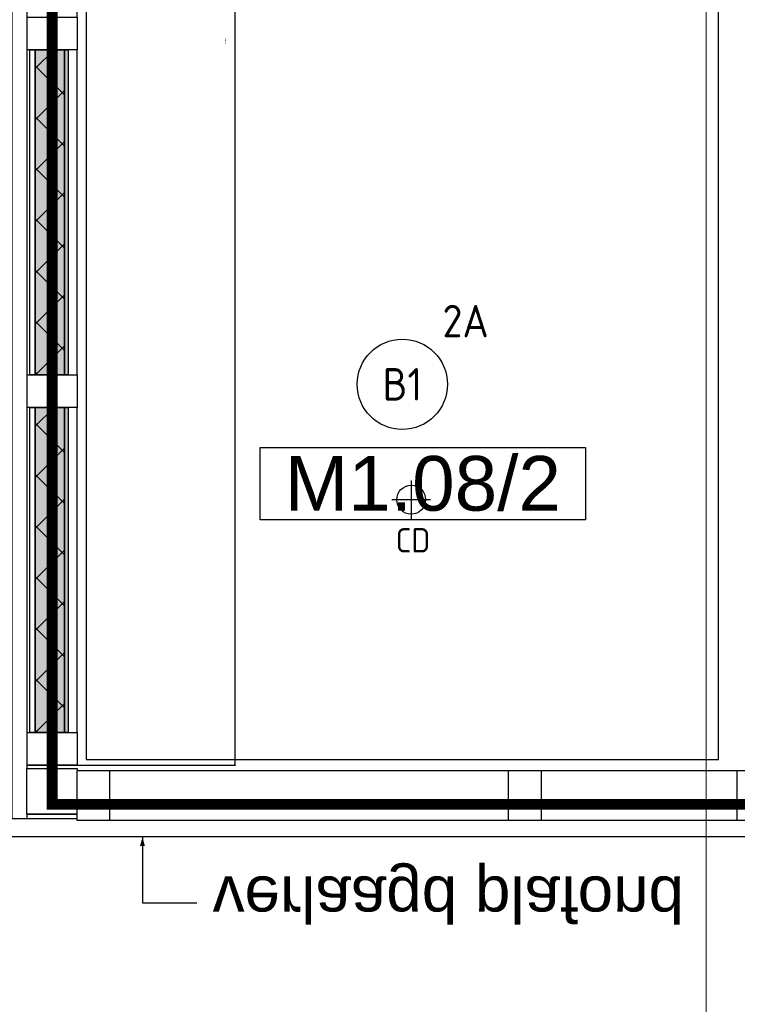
# Model space of a CAD drawing. Header units: millimetres. Extents: x -38031 to 110605, y -30229 to 92226.
# Tile 69 of 194: x 14960 to 16946, y 24967 to 27692. Entities that reach past the tile are written whole.
import ezdxf
from ezdxf.enums import TextEntityAlignment as Align

# ---------------------------------------------------------------- set-up
doc = ezdxf.new("R2010")
doc.units = ezdxf.units.MM
doc.header["$LTSCALE"] = 50
doc.set_wipeout_variables(frame=1)
for name, pattern in [('HIDDEN', [9.525, 6.35, -3.175]), ('STYLE_01', [0.41664, 0.20828, -0.20836]), ('STYLE_07', [1.875, 0.625, -0.20828, 0.625, -0.20836, 0.06943, -0.13893])]:
    doc.linetypes.add(name, pattern=pattern)
for name, color, linetype in [('AB$1A---_ATTRIB035', 8, 'Continuous'), ('AL$1A---_ALGEMEEN', 8, 'Continuous'), ('AL------_MAATV', 200, 'Continuous'), ('AL------_SPARING', 2, 'Continuous'), ('AM$1A---_ARCERING', 8, 'Continuous'), ('AT$1A---_TEKST025', 8, 'Continuous'), ('AT$1A---_TEKST100', 8, 'Continuous'), ('BOUWKUNDIG', 8, 'Continuous'), ('brandscheiding', 5, 'HIDDEN'), ('EL6311--', 3, 'Continuous')]:
    doc.layers.add(name, color=color, linetype=linetype)
doc.layers.add('stramien', color=1, linetype='Continuous', lineweight=15)
doc.styles.add('Arial', font='ARIAL.TTF')
doc.styles.add('BURO-018', font='iso.shx', dxfattribs={"height": 90})
doc.styles.get("Standard").update_dxf_attribs({"font": 'iso.shx'})
doc.dimstyles.new('VyA', dxfattribs={"dimtxt": 2.272868, "dimasz": 2.120801, "dimexe": 1.5, "dimexo": 1.59, "dimgap": 0.5, "dimtad": 1, "dimdec": 0, "dimzin": 11, "dimtxsty": 'Arial', "dimblk": 'VW_SLASH', "dimcen": 0, "dimdle": 1, "dimazin": 0, "dimtfac": 0.8, "dimtdec": 0, "dimtix": 1, "dimtmove": 0, "dimatfit": 0, "dimldrblk": 'VW_FILLEDARROW', "dimfxl": 0, "dimfrac": 2, "dimtolj": 1, "dimtzin": 11, "dimarcsym": 0})
pattern_1 = [(135, (0, 0), (70.7107, 70.7107), []), (45, (299.34, -299.34), (70.7107, -70.7107), [])]

# ---------------------------------------------------------------- blocks, each defined once
blk = doc.blocks.new('Centraaldoos')
at = {"color": 1, "linetype": 'Continuous'}
for p, q in [((0, -2), (0, 2)), ((-2, 0), (2, 0))]:
    blk.add_line(p, q, dxfattribs=at)
at = {"color": 0, "linetype": 'Continuous'}
blk.add_circle((0, 0), 1.5, dxfattribs=at)
at = {"color": 0, "linetype": 'Continuous', "style": 'BURO-018'}
blk.add_attdef('AL_POSNR', text='', height=1.8, dxfattribs=at).set_placement((0, 3), align=Align.CENTER)
at = {"color": 0, "linetype": 'Continuous', "style": 'BURO-018', "flags": 1}
blk.add_attdef('AL_OMS', (0, 0), '', height=1.8, dxfattribs=at)
at = {"layer": 'AL------_MAATV', "style": 'BURO-018'}
blk.add_text('CD', height=2.531, rotation=180, dxfattribs=at).set_placement((1.61, 5.48))
blk = doc.blocks.new('1115B3A')
at = {"color": 0, "linetype": 'Continuous'}
blk.add_circle((0, 0), 2.5, dxfattribs=at)
at = {"color": 0, "linetype": 'Continuous', "style": 'BURO-018'}
for tag, p in [('E_GKAST', (0, 8)), ('E_GROEP', (0, 5)), ('E_SGROEP', (4.5, 5)), ('E_ARMCODE', (0, 0)), ('E_SLET', (4.5, -1))]:
    blk.add_attdef(tag, text='', height=1.8, dxfattribs=at).set_placement(p, align=Align.MIDDLE)
blk = doc.blocks.new('VW_SLASH')
at = {"layer": 'AL$1A---_ALGEMEEN', "color": 0, "linetype": 'ByBlock', "lineweight": -2}
blk.add_line((0, 0), (-1, 0), dxfattribs=at)
at = {"layer": 'AL$1A---_ALGEMEEN', "color": 0, "linetype": 'ByBlock', "lineweight": 5}
blk.add_line((0.5, 0.5), (-0.5, -0.5), dxfattribs=at)
blk = doc.blocks.new('*D954')
at = {"layer": 'AL$1A---_ALGEMEEN', "color": 0, "lineweight": -2}
for p, q in [((-67.9, 4005), (438.3, 4005)), ((436.8, 4002.9), (436.8, 2.1)), ((-67.9, 0), (438.3, 0))]:
    blk.add_line(p, q, dxfattribs=at)
at = {"layer": 'AL$1A---_ALGEMEEN', "color": 0, "lineweight": -2, "xscale": 2.12080078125, "yscale": 2.12080078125, "zscale": 2.12080078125}
for p, rotation in [((436.8, 4005), 90), ((436.8, 0), 270)]:
    blk.add_blockref('VW_SLASH', p, dxfattribs=dict(at, rotation=rotation))
at = {"layer": 'AT$1A---_TEKST025', "insert": (410.6, 2002.5), "char_height": 2.273, "attachment_point": 5, "rotation": 90, "style": 'Arial'}
blk.add_mtext('\\A1;mk 871a=200250', dxfattribs=at)
blk = doc.blocks.new('VW_FILLEDARROW')
at = {"layer": 'AL$1A---_ALGEMEEN', "color": 0, "lineweight": -2}
blk.add_solid([(0, 0), (0.5, 0.5), (0.5, -0.5)], dxfattribs=at)
blk = doc.blocks.new('Group-40')
at = {"color": 0}
blk.add_wipeout([(-41381, -3082.5), (-41242, -3082.5), (-41242, -3095), (-41381, -3095)], dxfattribs=at).dxf.layer = 'AL$1A---_ALGEMEEN'
at = {"layer": 'AL$1A---_ALGEMEEN', "color": 0}
blk.add_lwpolyline([(-41381, -3082.5), (-41242, -3082.5), (-41242, -3095), (-41381, -3095)], close=True, dxfattribs=at)
at = {"color": 0}
blk.add_wipeout([(-41421.379, 724.996), (-41380.879, 724.996), (-41380.879, -3095), (-41421.379, -3095)], dxfattribs=at).dxf.layer = 'AL$1A---_ALGEMEEN'
at = {"layer": 'AL$1A---_ALGEMEEN', "color": 0}
blk.add_lwpolyline([(-41421.379, 724.996), (-41380.879, 724.996), (-41380.879, -3095), (-41421.379, -3095)], close=True, dxfattribs=at)
at = {"color": 0}
blk.add_wipeout([(-41381, -2956), (-41242, -2956), (-41242, -3082.5), (-41381, -3082.5)], dxfattribs=at).dxf.layer = 'AL$1A---_ALGEMEEN'
at = {"layer": 'AL$1A---_ALGEMEEN', "color": 0}
blk.add_lwpolyline([(-41381, -2956), (-41242, -2956), (-41242, -3082.5), (-41381, -3082.5)], close=True, dxfattribs=at)
blk = doc.blocks.new('Group-73')
at = {"layer": 'AL$1A---_ALGEMEEN', "color": 0}
for p, q in [((-97.5, 382.003125), (127.5, 157.003125)), ((-97.5, 157.003125), (127.5, 382.003125))]:
    blk.add_line(p, q, dxfattribs=at)
at = {"layer": 'AL$1A---_ALGEMEEN', "color": 0, "flags": 1}
blk.add_attdef('B60_30', (-97.5, 157.003125), '', height=0.2, dxfattribs=at)
blk = doc.blocks.new('Group-74')
at = {"layer": 'AL$1A---_ALGEMEEN', "color": 0}
for p, q in [((-97.5, -757.809375), (127.5, -982.809375)), ((-97.5, -982.809375), (127.5, -757.809375))]:
    blk.add_line(p, q, dxfattribs=at)
at = {"layer": 'AL$1A---_ALGEMEEN', "color": 0, "flags": 1}
blk.add_attdef('B60_30', (-97.5, -982.809375), '', height=0.2, dxfattribs=at)
blk = doc.blocks.new('wbdbo 30 zelfsl')
at = {"layer": 'AL$1A---_ALGEMEEN', "color": 0}
blk.add_line((15, -870.3), (15, 269.5), dxfattribs=at)
blk.add_lwpolyline([(-75, 45.3), (105, -106.5), (-75, -256.1), (105, -405.7), (-75, -555.2), (105, -704.7)], dxfattribs=at)
for name in ['Group-73', 'Group-74']:
    blk.add_blockref(name, (0, 0), dxfattribs=at)
at = {"layer": 'AT$1A---_TEKST100', "style": 'Arial'}
for s, p in [('R ', (15, -955.7)), ('30', (15, -1199.2))]:
    blk.add_text(s, height=151.52, dxfattribs=at).set_placement(p, align=Align.BOTTOM_CENTER)
blk = doc.blocks.new('32x_hout-mk 813a-p')
at = {"layer": 'AL$1A---_ALGEMEEN', "color": 0}
blk.add_lwpolyline([(0, 139), (2428, 139), (2428, 0), (0, 0)], close=True, dxfattribs=at)
at = {"layer": 'AT$1A---_TEKST100', "insert": (2786.5, 320.4), "char_height": 606.098, "attachment_point": 2, "rotation": 90, "line_spacing_factor": 0.967741, "style": 'Arial'}
blk.add_mtext('{\\C256;\\l*}', dxfattribs=at)
at = {"color": 0}
blk.add_wipeout([(4231, 139), (4321, 139), (4321, 0), (4231, 0)], dxfattribs=at).dxf.layer = 'AL$1A---_ALGEMEEN'
at = {"layer": 'AL$1A---_ALGEMEEN', "color": 0}
blk.add_lwpolyline([(4231, 139), (4321, 139), (4321, 0), (4231, 0)], close=True, dxfattribs=at)
at = {"color": 0}
for points in [[(0, 139), (90, 139), (90, 0), (0, 0)], [(1194, 139), (1284, 139), (1284, 0), (1194, 0)], [(1827, 139), (1966, 139), (1966, 0), (1827, 0)], [(2428, 139), (2518, 139), (2518, 0), (2428, 0)]]:
    blk.add_wipeout(points, dxfattribs=at).dxf.layer = 'AL$1A---_ALGEMEEN'
at = {"layer": 'AL$1A---_ALGEMEEN', "color": 0, "linetype": 'STYLE_01'}
blk.add_line((2518, 0), (4231, 0), dxfattribs=at)
at = {"layer": 'AL$1A---_ALGEMEEN', "color": 0}
for points in [[(0, 139), (90, 139), (90, 0), (0, 0)], [(1194, 139), (1284, 139), (1284, 0), (1194, 0)], [(1827, 139), (1966, 139), (1966, 0), (1827, 0)], [(2428, 139), (2518, 139), (2518, 0), (2428, 0)]]:
    blk.add_lwpolyline(points, close=True, dxfattribs=at)
at = {"color": 0}
blk.add_wipeout([(3376, 139), (4256, 139), (4256, 99), (3376, 99)], dxfattribs=at).dxf.layer = 'AL$1A---_ALGEMEEN'
at = {"layer": 'AL$1A---_ALGEMEEN', "color": 0}
blk.add_line((4256, 139), (4256, 1019), dxfattribs=at)
blk.add_lwpolyline([(3376, 139), (4256, 139), (4256, 99), (3376, 99)], close=True, dxfattribs=at)
blk.add_arc((4256, 139), 880, 90, 180, dxfattribs=at)
at = {"color": 0}
blk.add_wipeout([(2384, 139), (2428, 139), (2428, 0), (2384, 0)], dxfattribs=at).dxf.layer = 'AL$1A---_ALGEMEEN'
at = {"layer": 'AL$1A---_ALGEMEEN', "color": 0}
blk.add_lwpolyline([(2384, 139), (2428, 139), (2428, 0), (2384, 0)], close=True, dxfattribs=at)
at = {"color": 0}
blk.add_wipeout([(2493, 139), (3373, 139), (3373, 99), (2493, 99)], dxfattribs=at).dxf.layer = 'AL$1A---_ALGEMEEN'
at = {"layer": 'AL$1A---_ALGEMEEN', "color": 0}
blk.add_line((2493, 139), (2493, 1019), dxfattribs=at)
blk.add_lwpolyline([(2493, 139), (3373, 139), (3373, 99), (2493, 99)], close=True, dxfattribs=at)
blk.add_arc((2493, 139), 880, 0, 90, dxfattribs=at)
at = {"layer": 'AL$1A---_ALGEMEEN', "color": 0, "rotation": 180}
blk.add_blockref('wbdbo 30 zelfsl', (3388, -397.3), dxfattribs=at)
blk = doc.blocks.new('txt 1_100 verlaagd plafond')
at = {"layer": 'AL$1A---_ALGEMEEN', "color": 0}
for p, q in [((-1830, 0), (-1830, 182.6)), ((-1830, 182.6), (-1680, 182.6))]:
    blk.add_line(p, q, dxfattribs=at)
blk.add_solid([(-1830, 0), (-1836.7, 25), (-1823.3, 25)], dxfattribs=at)
at = {"layer": 'AT$1A---_TEKST100', "insert": (-983.5, 235.8), "char_height": 126.27, "attachment_point": 2, "line_spacing_factor": 0.967741, "style": 'Arial'}
blk.add_mtext('{\\C256;\\lverlaagd plafond}', dxfattribs=at)
blk = doc.blocks.new('ruimtenummer')
at = {"layer": 'AL$1A---_ALGEMEEN', "color": 0, "flags": 1}
for tag, p in [('peil', (-450, -397.1)), ('onderdeel', (-450, -669.8))]:
    blk.add_attdef(tag, p, '', height=151.5, dxfattribs=at)
at = {"color": 0}
blk.add_wipeout([(-450, 100), (450, 100), (450, -100), (-450, -100)], dxfattribs=at).dxf.layer = 'AL$1A---_ALGEMEEN'
at = {"layer": 'AL$1A---_ALGEMEEN', "color": 0}
blk.add_lwpolyline([(-450, 100), (450, 100), (450, -100), (-450, -100)], close=True, dxfattribs=at)
at = {"layer": 'AL$1A---_ALGEMEEN', "color": 0, "style": 'Arial'}
blk.add_attdef('ruimtenummer', text='', height=151.5, dxfattribs=at).set_placement((0, 78), align=Align.TOP_CENTER)
blk = doc.blocks.new('32x_hout-mk 871-p')
at = {"color": 0}
blk.add_wipeout([(-139, 0), (0, 0), (0, 5040), (-139, 5040), (-139, 3870.996), (-110.621, 3870.996), (-110.621, 3670.996), (-139, 3670.996)], dxfattribs=at).dxf.layer = 'AL$1A---_ALGEMEEN'
at = {"layer": 'AM$1A---_ARCERING', "linetype": 'Continuous', "lineweight": 0}
for points in [[(-35, 1980), (-25, 1980), (-25, 1080), (-35, 1080)], [(-35, 990), (-25, 990), (-25, 90), (-35, 90)]]:
    blk.add_hatch(color=256, dxfattribs=at).paths.add_polyline_path(points)
at = {"layer": 'AL$1A---_ALGEMEEN', "color": 0}
for points in [[(-139, 0), (0, 0), (0, 5040), (-139, 5040), (-139, 3870.996), (-110.621, 3870.996), (-110.621, 3670.996), (-139, 3670.996)], [(-35, 1980), (-25, 1980), (-25, 1080), (-35, 1080)], [(-35, 990), (-25, 990), (-25, 90), (-35, 90)]]:
    blk.add_lwpolyline(points, close=True, dxfattribs=at)
at = {"color": 0}
for points in [[(-131, 1980), (-116, 1980), (-116, 1080), (-131, 1080)], [(-131, 990), (-116, 990), (-116, 90), (-131, 90)]]:
    blk.add_wipeout(points, dxfattribs=at).dxf.layer = 'AL$1A---_ALGEMEEN'
at = {"layer": 'AM$1A---_ARCERING', "linetype": 'Continuous', "lineweight": 0}
for points in [[(-116, 1980), (-35, 1980), (-35, 1080), (-116, 1080)], [(-116, 990), (-35, 990), (-35, 90), (-116, 90)]]:
    blk.add_hatch(color=256, dxfattribs=at).paths.add_polyline_path(points)
at = {"layer": 'AM$1A---_ARCERING', "linetype": 'Continuous', "lineweight": 5}
h = blk.add_hatch(dxfattribs=at)
h.set_pattern_fill('ISOLATIE', color=256, style=0, pattern_type=2)
h.set_pattern_definition(pattern_1)
h.paths.add_polyline_path([(-116, 1980), (-35, 1980), (-35, 1080), (-116, 1080)])
h = blk.add_hatch(dxfattribs=at)
h.set_pattern_fill('ISOLATIE', color=256, style=0, pattern_type=2)
h.set_pattern_definition(pattern_1)
h.paths.add_polyline_path([(-116, 990), (-35, 990), (-35, 90), (-116, 90)])
at = {"layer": 'AL$1A---_ALGEMEEN', "color": 0}
for points in [[(-131, 1980), (-116, 1980), (-116, 1080), (-131, 1080)], [(-116, 1980), (-35, 1980), (-35, 1080), (-116, 1080)], [(-131, 990), (-116, 990), (-116, 90), (-131, 90)], [(-116, 990), (-35, 990), (-35, 90), (-116, 90)]]:
    blk.add_lwpolyline(points, close=True, dxfattribs=at)
at = {"color": 0}
for points in [[(-139, 2070), (0, 2070), (0, 1980), (-139, 1980)], [(-139, 1080), (0, 1080), (0, 990), (-139, 990)], [(-139, 90), (0, 90), (0, 0), (-139, 0)]]:
    blk.add_wipeout(points, dxfattribs=at).dxf.layer = 'AL$1A---_ALGEMEEN'
at = {"layer": 'AL$1A---_ALGEMEEN', "color": 0}
for points in [[(-139, 2070), (0, 2070), (0, 1980), (-139, 1980)], [(-139, 1080), (0, 1080), (0, 990), (-139, 990)], [(-139, 90), (0, 90), (0, 0), (-139, 0)]]:
    blk.add_lwpolyline(points, close=True, dxfattribs=at)
dim = blk.add_linear_dim(base=(436.772, 0), p1=(-69.5, 4005), p2=(-69.5, 0), angle=90, dimstyle='VyA', override={"dimtxt": 2.272868, "dimgap": 25, "dimlfac": 50, "dimpost": 'mk 871a=<>', "dimtxsty": 'Arial', "dimtmove": 2}, dxfattribs=at)
dim.commit()
dim.dimension.update_dxf_attribs({"geometry": '*D954', "text_midpoint": (410.611, 2002.5)})
blk = doc.blocks.new('200254 W 211 30-06-2008')
at = {"layer": 'AL$1A---_ALGEMEEN', "xscale": 0.02, "yscale": 0.02, "zscale": 0.02}
blk.add_blockref('32x_hout-mk 871-p', (19337.132, 3528.525), dxfattribs=at)
blk.add_blockref('Group-40', (20161.969, 3587.445), dxfattribs=at)
blk.add_blockref('32x_hout-mk 813a-p', (19337.129, 3525.445), dxfattribs=at)
at = {"layer": 'AL$1A---_ALGEMEEN'}
for points in [[(19366.409, 3944.345), (19337.631, 3944.345), (19337.631, 3528.825), (19372.631, 3528.825), (19372.631, 3728.445), (19366.449, 3728.445), (19366.449, 3739.445), (19372.631, 3739.445), (19372.631, 3938.345), (19366.409, 3938.345)], [(19293.822, 3483.941), (19294.429, 3483.941), (19619.775, 3483.941), (19619.775, 3524.545), (19244.949, 3524.545), (19244.949, 3429.835), (19293.429, 3429.835), (19293.429, 3483.941)]]:
    blk.add_lwpolyline(points, close=True, dxfattribs=at)
at = {"layer": 'stramien', "linetype": 'STYLE_07', "ltscale": 50}
blk.add_line((19371.949, 2695.425), (19371.949, 4240.025), dxfattribs=at)
at = {"layer": 'AL$1A---_ALGEMEEN', "xscale": -0.02, "yscale": 0.02, "zscale": 0.02, "rotation": 180}
blk.add_blockref('txt 1_100 verlaagd plafond', (19377.349, 3524.545), dxfattribs=at)
at = {"layer": 'AL$1A---_ALGEMEEN'}
ref = blk.add_blockref('ruimtenummer', (19356.264, 3544.096), dxfattribs=dict(at, xscale=0.02, yscale=0.02, zscale=0.02, rotation=180))
ref.add_attrib('ruimtenummer', 'M1.08/2', dxfattribs={"layer": 'AB$1A---_ATTRIB035', "height": 3.0305, "style": 'Arial'}).set_placement((19356.264, 3545.635), align=Align.TOP_CENTER)

msp = doc.modelspace()

# ---------------------------------------------------------------- block references
at = {"layer": 'BOUWKUNDIG', "xscale": 50, "yscale": 50, "zscale": 50}
msp.add_blockref('200254 W 211 30-06-2008', (-951737.5, -150797.3), dxfattribs=at)

# ---------------------------------------------------------------- next in the draw order: linework, layer by layer
at = {"layer": 'brandscheiding', "const_width": 30}
msp.add_lwpolyline([(15050, 46590), (19560, 46590), (19560, 25520), (15050, 25520), (15050, 46610)], dxfattribs=at)

# ---------------------------------------------------------------- next in the draw order: block references
at = {"layer": 'AL------_SPARING', "xscale": 26.66666666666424, "yscale": 26.66666666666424, "zscale": 26.66666666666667, "rotation": 180}
msp.add_blockref('Centraaldoos', (16043.5, 26363.4), dxfattribs=at)
at = {"layer": 'EL6311--'}
ref = msp.add_blockref('1115B3A', (16019.1, 26682.8), dxfattribs=dict(at, xscale=50, yscale=50, zscale=50))
ref.add_attrib('E_ARMCODE', 'B1', dxfattribs={"layer": '0', "color": 1, "linetype": 'Continuous', "height": 90, "style": 'BURO-018'}).set_placement((16019.1, 26682.8), align=Align.MIDDLE)
ref.add_attrib('E_GROEP', '2A', dxfattribs={"layer": '0', "color": 1, "linetype": 'Continuous', "height": 90, "style": 'BURO-018'}).set_placement((16194.1, 26857.8), align=Align.MIDDLE)

doc.saveas('drawing.dxf')
